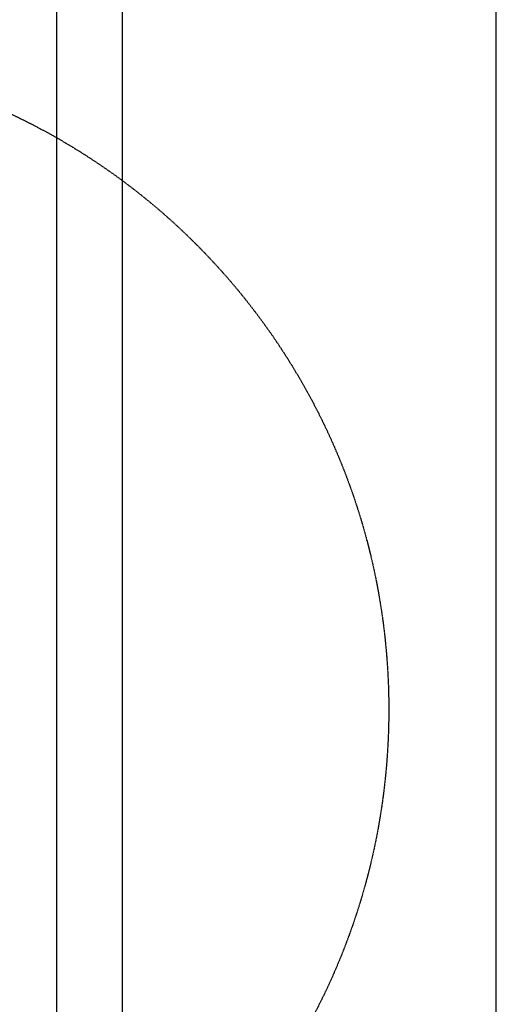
# Model space of a CAD drawing. Header units: inches. Extents: x -4968858 to -265257, y -220693 to 1871410.
# Tile 174 of 256: x -1894259 to -1893997, y 1196836 to 1197377. Entities that reach past the tile are written whole.
import ezdxf

# ---------------------------------------------------------------- set-up
doc = ezdxf.new("R2010")
doc.units = ezdxf.units.IN
doc.header["$MEASUREMENT"] = 0
for name, pattern in [('CENTER', [2, 1.25, -0.25, 0.25, -0.25]), ('CONTINOUS', [0]), ('HIDDEN', [0.375, 0.25, -0.125])]:
    doc.linetypes.add(name, pattern=pattern)
doc.layers.add('GRID', color=8, linetype='Continuous')
doc.layers.add('IPB', color=6, linetype='Continuous')

# ---------------------------------------------------------------- blocks, each defined once
blk = doc.blocks.new('UTCOMBINE')
at = {"color": 6}
for p, q in [((-707827.22, 44536.22, 0), (-707827.22, 42926.93, 0)), ((-707863.22, 44457.31, 0), (-707863.22, 44029.91, 0)), ((-708068.83, 44372.55, 0), (-708068.83, 42972.56, 0)), ((-708068.83, 44372.55, 0), (-708068.83, 42972.56, 0)), ((-707863.22, 44029.91, 0), (-707863.22, 42927.56, 0))]:
    blk.add_line(p, q, dxfattribs=at)
at = {"color": 6, "linetype": 'CENTER'}
blk.add_line((-707827.22, 44373.62, 0), (-707827.22, 42844.98, 0), dxfattribs=at)
at = {"layer": 'IPB', "linetype": 'HIDDEN'}
blk.add_circle((-707648.39, 43961.39, 0), 361.31, dxfattribs=at)
blk = doc.blocks.new('TFMR YARD')
at = {"layer": 'GRID', "color": 1, "rotation": 180}
blk.add_blockref('UTCOMBINE', (-795623.35, 296115.83, 0), dxfattribs=at)

msp = doc.modelspace()

# ---------------------------------------------------------------- block references
at = {"color": 1, "linetype": 'CONTINOUS', "lineweight": 15}
msp.add_blockref('TFMR YARD', (-1806442.03, 944843.99), dxfattribs=at)

doc.saveas('drawing.dxf')
